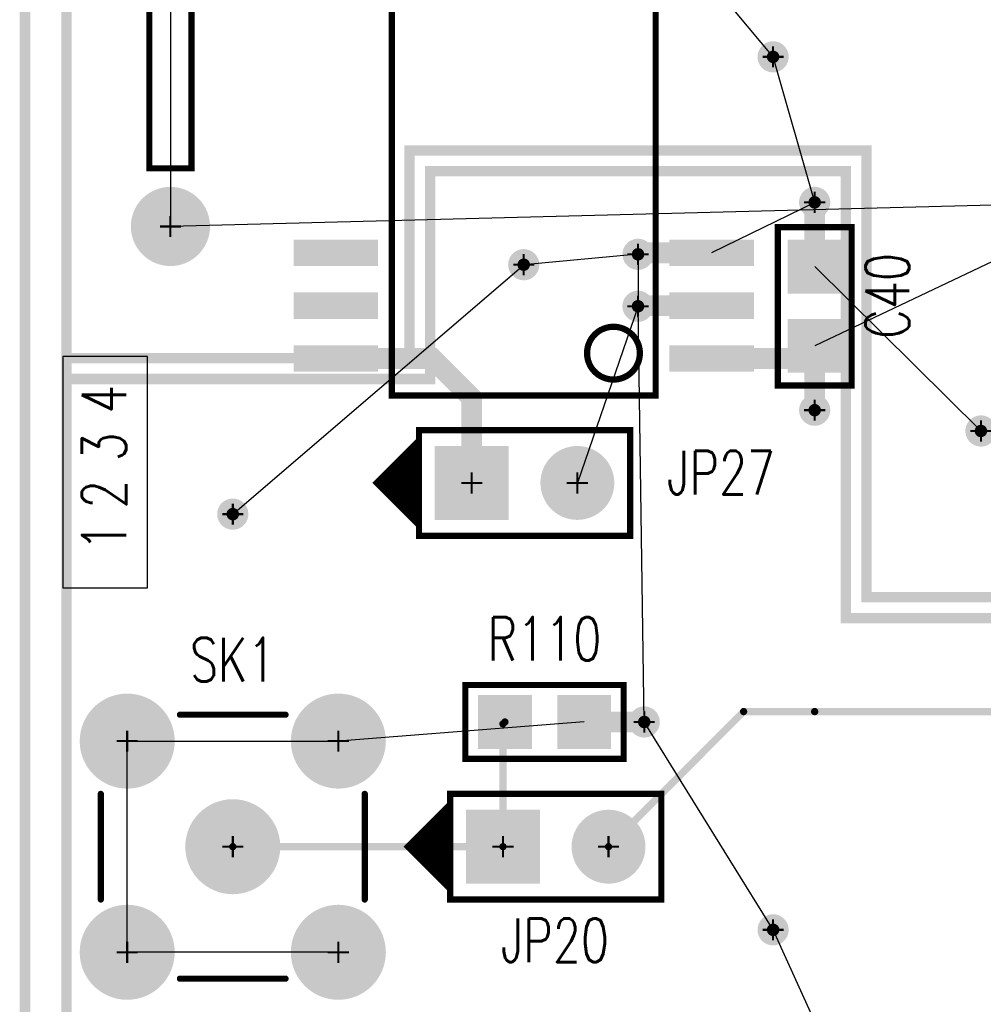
# Model space of a CAD drawing. Extents: x -1 to 210, y -5 to 148.
# Tile 4 of 52: x 0 to 23, y 72 to 96. Entities that reach past the tile are written whole.
import ezdxf
from ezdxf.enums import TextEntityAlignment as Align

# ---------------------------------------------------------------- set-up
doc = ezdxf.new("R2010")
doc.units = 0
for name, pattern in [('KEEPOUT_00101110', [2, 1, 1]), ('POUR_01_-1_0_000000', [2, 1, 1]), ('SIG_12', [2, 1, 1]), ('SIG_15', [2, 1, 1]), ('SIG_17', [2, 1, 1]), ('SIG_26', [2, 1, 1]), ('SIG_38', [2, 1, 1]), ('SIG_73', [2, 1, 1])]:
    doc.linetypes.add(name, pattern=pattern)
for name, color, linetype in [('BOARD_OUTLINE_00', 254, 'CONTINUOUS'), ('DRIL_NPLTE_THRU_01', 176, 'CONTINUOUS'), ('DRIL_NPLTE_THRU_02', 255, 'CONTINUOUS'), ('DRIL_NPLTE_THRU_03', 106, 'CONTINUOUS'), ('DRIL_NPLTE_THRU_04', 16, 'CONTINUOUS'), ('DRIL_PLTE_THRU_01', 176, 'CONTINUOUS'), ('DRIL_PLTE_THRU_02', 255, 'CONTINUOUS'), ('DRIL_PLTE_THRU_03', 106, 'CONTINUOUS'), ('DRIL_PLTE_THRU_04', 16, 'CONTINUOUS'), ('DRIL_SYMBOL', 254, 'CONTINUOUS'), ('KEEPOUT_00', 34, 'CONTINUOUS'), ('LINK_00', 57, 'CONTINUOUS'), ('PADS_BOT', 1, 'CONTINUOUS'), ('PADS_INNER', 5, 'CONTINUOUS'), ('PADS_TOP', 5, 'CONTINUOUS'), ('PART_NAME_01', 4, 'CONTINUOUS'), ('PART_TOP_2DLINE_00', 4, 'CONTINUOUS'), ('PART_TOP_2DLINE_01', 4, 'CONTINUOUS'), ('POUR_HEADER_01', 5, 'CONTINUOUS'), ('POUR_HEADER_02', 253, 'CONTINUOUS'), ('POUR_HEADER_03', 112, 'CONTINUOUS'), ('POUR_HEADER_04', 1, 'CONTINUOUS'), ('TEXT_01', 5, 'CONTINUOUS'), ('TEXT_02', 253, 'CONTINUOUS'), ('TEXT_03', 112, 'CONTINUOUS'), ('TEXT_04', 1, 'CONTINUOUS'), ('TRACE_01', 5, 'CONTINUOUS'), ('VIAPTS', 5, 'CONTINUOUS')]:
    doc.layers.add(name, color=color, linetype=linetype)
doc.styles.add('W0$15', font='simplex', dxfattribs={"width": 0.75})
doc.styles.add('W0$1524', font='simplex', dxfattribs={"width": 0.75})

# ---------------------------------------------------------------- blocks, each defined once
blk = doc.blocks.new('BOARD_1')
at = {"layer": 'BOARD_OUTLINE_00', "const_width": 0.254}
blk.add_lwpolyline([(-5, 0), (200, 0), (200, 125), (-5, 125)], close=True, dxfattribs=at)
blk = doc.blocks.new('POUR_HEADER_0')
at = {"layer": 'POUR_HEADER_02', "linetype": 'POUR_01_-1_0_000000', "const_width": 0.25}
blk.add_lwpolyline([(190.75, -94.5), (-5, -94.5), (-5, -8.25), (3.75, -8.25), (3.75, -3.25), (13.75, -3.25), (13.75, -14), (37.25, -14), (37.25, 3.25)], dxfattribs=at)
blk = doc.blocks.new('POUR_HEADER_2')
at = {"layer": 'POUR_HEADER_02', "linetype": 'POUR_01_-1_0_000000', "const_width": 0.25}
blk.add_lwpolyline([(-143.25, 54.75), (-143.25, 18.5), (-135, 18.5), (-135, 23.5), (-124, 23.5), (-124, 12.75), (-101.5, 12.75), (-101.5, 30)], dxfattribs=at)
blk = doc.blocks.new('POUR_HEADER_7')
at = {"layer": 'POUR_HEADER_03', "linetype": 'POUR_01_-1_0_000000', "const_width": 0.25}
blk.add_lwpolyline([(-43, -74.5), (-43, 48.5), (160, 48.5), (160, -74.5)], close=True, dxfattribs=at)
blk = doc.blocks.new('POUR_HEADER_8')
at = {"layer": 'POUR_HEADER_01', "linetype": 'POUR_01_-1_0_000000', "const_width": 0.25}
blk.add_lwpolyline([(0, 0), (203, 0), (203, 123), (0, 123)], close=True, dxfattribs=at)
blk = doc.blocks.new('POUR_HEADER_9')
at = {"layer": 'POUR_HEADER_04', "linetype": 'POUR_01_-1_0_000000', "const_width": 0.25}
blk.add_lwpolyline([(0, 0), (203, 0), (203, 123), (0, 123)], close=True, dxfattribs=at)
blk = doc.blocks.new('KEEPOUT_6')
at = {"layer": 'KEEPOUT_00', "linetype": 'KEEPOUT_00101110'}
blk.add_lwpolyline([(0, 0), (0, 5.564), (-2.032, 5.564), (-2.032, 0)], close=True, dxfattribs=at)
blk = doc.blocks.new('SMOOTH_0$15')
at = {"const_width": 0.075}
blk.add_lwpolyline([(-0.0375, 0, 1), (0.0375, 0, 1)], format="xyb", close=True, dxfattribs=at)
blk = doc.blocks.new('PART_BODY_TOP_21')
at = {"layer": 'PART_TOP_2DLINE_00', "const_width": 0.15}
blk.add_lwpolyline([(1.905, -0.889), (1.905, 0.889), (-1.905, 0.889), (-1.905, -0.889)], close=True, dxfattribs=at)
at = {"layer": 'PART_TOP_2DLINE_00'}
for p in [(-1.905, 0.889), (1.905, 0.889), (-1.905, -0.889), (1.905, -0.889)]:
    blk.add_blockref('SMOOTH_0$15', p, dxfattribs=at)
blk = doc.blocks.new('DRIL_HOLE_0')
blk.add_lwpolyline([(0, 0, 1), (0, 0, 1)], format="xyb", close=True)
blk = doc.blocks.new('PAD_0')
blk.add_lwpolyline([(0, 0, 1), (0, 0, 1)], format="xyb", close=True)
blk = doc.blocks.new('PAD_1')
at = {"const_width": 1.2954}
blk.add_lwpolyline([(-0.6477, 0), (0.6477, 0)], dxfattribs=at)
blk = doc.blocks.new('STK_TOP_4')
at = {"layer": 'DRIL_PLTE_THRU_01'}
blk.add_blockref('DRIL_HOLE_0', (0, 0), dxfattribs=at)
at = {"layer": 'DRIL_PLTE_THRU_02'}
blk.add_blockref('DRIL_HOLE_0', (0, 0), dxfattribs=at)
at = {"layer": 'DRIL_PLTE_THRU_03'}
blk.add_blockref('DRIL_HOLE_0', (0, 0), dxfattribs=at)
at = {"layer": 'DRIL_PLTE_THRU_04'}
blk.add_blockref('DRIL_HOLE_0', (0, 0), dxfattribs=at)
at = {"layer": 'PADS_BOT'}
blk.add_blockref('PAD_0', (0, 0), dxfattribs=at)
at = {"layer": 'PADS_INNER'}
blk.add_blockref('PAD_0', (0, 0), dxfattribs=at)
at = {"layer": 'PADS_TOP'}
blk.add_blockref('PAD_1', (0, 0), dxfattribs=at)
blk = doc.blocks.new('SYM_TOP_2')
for name, p in [('PART_BODY_TOP_21', (0, 0)), ('STK_TOP_4', (-0.9525, 0)), ('STK_TOP_4', (0.9525, 0))]:
    blk.add_blockref(name, p)
blk = doc.blocks.new('PART_TOP_22')
blk.add_blockref('SYM_TOP_2', (0, 0))
at = {"layer": 'PART_NAME_01', "style": 'W0$15', "width": 0.75}
blk.add_text('C40', height=1.05, dxfattribs=at).set_placement((0.25, -1.75), align=Align.MIDDLE_CENTER)
blk = doc.blocks.new('PART_BODY_TOP_24')
at = {"layer": 'PART_TOP_2DLINE_00', "const_width": 0.15}
blk.add_lwpolyline([(-1.27, -1.27), (3.81, -1.27), (3.81, 1.27), (-1.27, 1.27)], close=True, dxfattribs=at)
blk.add_lwpolyline([(-1.27, 1.016), (-2.286, 0), (-1.27, -1.016), (-1.27, 0.889), (-2.159, 0), (-1.397, -0.762), (-1.397, 0.635), (-2.032, 0), (-1.524, -0.508), (-1.524, 0.381), (-1.905, 0), (-1.651, -0.254), (-1.651, 0.127), (-1.778, 0), (-1.651, -0.127)], dxfattribs=at)
at = {"layer": 'PART_TOP_2DLINE_00'}
for p in [(-1.27, 1.27), (3.81, 1.27), (-1.27, 1.016), (-1.27, 0.889), (-1.397, 0.635), (-1.524, 0.381), (-2.286, 0), (-2.159, 0), (-2.032, 0), (-1.905, 0), (-1.778, 0), (-1.651, 0.127), (-1.651, -0.127), (-1.651, -0.254), (-1.524, -0.508), (-1.397, -0.762), (-1.27, -1.016), (-1.27, -1.27), (3.81, -1.27)]:
    blk.add_blockref('SMOOTH_0$15', p, dxfattribs=at)
blk = doc.blocks.new('DRIL_SYMBOL_1')
at = {"layer": 'DRIL_SYMBOL', "const_width": 0.0508}
for points in [[(0, -0.254), (0, 0.254)], [(-0.254, 0), (0.254, 0)]]:
    blk.add_lwpolyline(points, dxfattribs=at)
blk = doc.blocks.new('DRIL_HOLE_1')
at = {"const_width": 0.5}
blk.add_lwpolyline([(-0.25, 0, 1), (0.25, 0, 1)], format="xyb", close=True, dxfattribs=at)
blk.add_blockref('DRIL_SYMBOL_1', (0, 0))
blk = doc.blocks.new('PAD_5')
at = {"const_width": 0.889}
blk.add_lwpolyline([(0, -0.4445, 1), (0, 0.4445, 1)], format="xyb", close=True, dxfattribs=at)
blk = doc.blocks.new('PAD_6')
at = {"const_width": 1.778}
blk.add_lwpolyline([(-0.889, 0), (0.889, 0)], dxfattribs=at)
blk = doc.blocks.new('STK_TOP_8')
at = {"layer": 'DRIL_PLTE_THRU_01'}
blk.add_blockref('DRIL_HOLE_1', (0, 0), dxfattribs=at)
at = {"layer": 'DRIL_PLTE_THRU_02'}
blk.add_blockref('DRIL_HOLE_1', (0, 0), dxfattribs=at)
at = {"layer": 'DRIL_PLTE_THRU_03'}
blk.add_blockref('DRIL_HOLE_1', (0, 0), dxfattribs=at)
at = {"layer": 'DRIL_PLTE_THRU_04'}
blk.add_blockref('DRIL_HOLE_1', (0, 0), dxfattribs=at)
at = {"layer": 'PADS_BOT'}
blk.add_blockref('PAD_6', (0, 0), dxfattribs=at)
at = {"layer": 'PADS_INNER'}
blk.add_blockref('PAD_5', (0, 0), dxfattribs=at)
at = {"layer": 'PADS_TOP'}
blk.add_blockref('PAD_6', (0, 0), dxfattribs=at)
blk = doc.blocks.new('STK_TOP_9')
at = {"layer": 'DRIL_PLTE_THRU_01'}
blk.add_blockref('DRIL_HOLE_1', (0, 0), dxfattribs=at)
at = {"layer": 'DRIL_PLTE_THRU_02'}
blk.add_blockref('DRIL_HOLE_1', (0, 0), dxfattribs=at)
at = {"layer": 'DRIL_PLTE_THRU_03'}
blk.add_blockref('DRIL_HOLE_1', (0, 0), dxfattribs=at)
at = {"layer": 'DRIL_PLTE_THRU_04'}
blk.add_blockref('DRIL_HOLE_1', (0, 0), dxfattribs=at)
at = {"layer": 'PADS_BOT'}
blk.add_blockref('PAD_5', (0, 0), dxfattribs=at)
at = {"layer": 'PADS_INNER'}
blk.add_blockref('PAD_5', (0, 0), dxfattribs=at)
at = {"layer": 'PADS_TOP'}
blk.add_blockref('PAD_5', (0, 0), dxfattribs=at)
blk = doc.blocks.new('SYM_TOP_5')
for name, p in [('PART_BODY_TOP_24', (0, 0)), ('STK_TOP_8', (0, 0)), ('STK_TOP_9', (2.54, 0))]:
    blk.add_blockref(name, p)
blk = doc.blocks.new('PART_TOP_63')
blk.add_blockref('SYM_TOP_5', (0, 0))
at = {"layer": 'PART_NAME_01', "style": 'W0$15', "width": 0.75}
blk.add_text('JP20', height=1.05, dxfattribs=at).set_placement((1.25, -2.25), align=Align.MIDDLE_CENTER)
blk = doc.blocks.new('PART_TOP_67')
blk.add_blockref('SYM_TOP_5', (0, 0))
at = {"layer": 'PART_NAME_01', "style": 'W0$15', "width": 0.75}
blk.add_text('JP27', height=1.05, dxfattribs=at).set_placement((6, 0.25), align=Align.MIDDLE_CENTER)
blk = doc.blocks.new('PART_BODY_TOP_30')
at = {"layer": 'PART_TOP_2DLINE_00', "const_width": 0.15}
for points in [[(-1.27, 3.175), (1.27, 3.175)], [(-3.175, 1.27), (-3.175, -1.27)], [(3.175, -1.27), (3.175, 1.27)], [(-1.27, -3.175), (1.27, -3.175)]]:
    blk.add_lwpolyline(points, dxfattribs=at)
at = {"layer": 'PART_TOP_2DLINE_00'}
for p in [(-1.27, 3.175), (1.27, 3.175), (-3.175, 1.27), (3.175, 1.27), (-3.175, -1.27), (3.175, -1.27), (-1.27, -3.175), (1.27, -3.175)]:
    blk.add_blockref('SMOOTH_0$15', p, dxfattribs=at)
blk = doc.blocks.new('DRIL_SYMBOL_1$6')
at = {"layer": 'DRIL_SYMBOL', "const_width": 0.0508}
for points in [[(0, -0.254), (0, 0.254)], [(-0.254, 0), (0.254, 0)]]:
    blk.add_lwpolyline(points, dxfattribs=at)
blk = doc.blocks.new('DRIL_HOLE_1$6')
at = {"const_width": 0.8}
blk.add_lwpolyline([(-0.4, 0, 1), (0.4, 0, 1)], format="xyb", close=True, dxfattribs=at)
blk.add_blockref('DRIL_SYMBOL_1$6', (0, 0))
blk = doc.blocks.new('PAD_9')
at = {"const_width": 1.143}
blk.add_lwpolyline([(0, -0.5715, 1), (0, 0.5715, 1)], format="xyb", close=True, dxfattribs=at)
blk = doc.blocks.new('STK_TOP_14')
at = {"layer": 'DRIL_PLTE_THRU_01'}
blk.add_blockref('DRIL_HOLE_1$6', (0, 0), dxfattribs=at)
at = {"layer": 'DRIL_PLTE_THRU_02'}
blk.add_blockref('DRIL_HOLE_1$6', (0, 0), dxfattribs=at)
at = {"layer": 'DRIL_PLTE_THRU_03'}
blk.add_blockref('DRIL_HOLE_1$6', (0, 0), dxfattribs=at)
at = {"layer": 'DRIL_PLTE_THRU_04'}
blk.add_blockref('DRIL_HOLE_1$6', (0, 0), dxfattribs=at)
at = {"layer": 'PADS_BOT'}
blk.add_blockref('PAD_9', (0, 0), dxfattribs=at)
at = {"layer": 'PADS_INNER'}
blk.add_blockref('PAD_9', (0, 0), dxfattribs=at)
at = {"layer": 'PADS_TOP'}
blk.add_blockref('PAD_9', (0, 0), dxfattribs=at)
blk = doc.blocks.new('SYM_TOP_11')
for name, p in [('STK_TOP_14', (-2.54, 2.54)), ('STK_TOP_14', (2.54, 2.54)), ('PART_BODY_TOP_30', (0, 0)), ('STK_TOP_14', (0, 0)), ('STK_TOP_14', (-2.54, -2.54)), ('STK_TOP_14', (2.54, -2.54))]:
    blk.add_blockref(name, p)
blk = doc.blocks.new('PART_TOP_93')
blk.add_blockref('SYM_TOP_11', (0, 0))
at = {"layer": 'PART_NAME_01', "style": 'W0$15', "width": 0.75}
blk.add_text('SK1', height=1.05, dxfattribs=at).set_placement((0, 4.5), align=Align.MIDDLE_CENTER)
blk = doc.blocks.new('PART_BODY_TOP_35')
at = {"layer": 'PART_TOP_2DLINE_01', "const_width": 0.15}
blk.add_lwpolyline([(-9.144, -3.175), (9.144, -3.175), (9.144, 3.175), (-9.144, 3.175)], close=True, dxfattribs=at)
blk.add_lwpolyline([(-8.763, -2.159, 1), (-7.493, -2.159, 1)], format="xyb", close=True, dxfattribs=at)
at = {"layer": 'PART_TOP_2DLINE_01'}
for p in [(-9.144, 3.175), (9.144, 3.175), (-9.144, -3.175), (9.144, -3.175)]:
    blk.add_blockref('SMOOTH_0$15', p, dxfattribs=at)
blk = doc.blocks.new('PAD_16')
at = {"const_width": 0.635}
blk.add_lwpolyline([(-1.016, 0), (1.016, 0)], dxfattribs=at)
blk = doc.blocks.new('STK_TOP_23')
at = {"layer": 'DRIL_NPLTE_THRU_01'}
blk.add_blockref('DRIL_HOLE_0', (0, 0), dxfattribs=at)
at = {"layer": 'DRIL_NPLTE_THRU_02'}
blk.add_blockref('DRIL_HOLE_0', (0, 0), dxfattribs=at)
at = {"layer": 'DRIL_NPLTE_THRU_03'}
blk.add_blockref('DRIL_HOLE_0', (0, 0), dxfattribs=at)
at = {"layer": 'DRIL_NPLTE_THRU_04'}
blk.add_blockref('DRIL_HOLE_0', (0, 0), dxfattribs=at)
at = {"layer": 'PADS_BOT'}
blk.add_blockref('PAD_0', (0, 0), dxfattribs=at)
at = {"layer": 'PADS_INNER'}
blk.add_blockref('PAD_0', (0, 0), dxfattribs=at)
at = {"layer": 'PADS_TOP', "rotation": 90}
blk.add_blockref('PAD_16', (0, 0), dxfattribs=at)
blk = doc.blocks.new('STK_TOP_22')
at = {"layer": 'DRIL_NPLTE_THRU_01'}
blk.add_blockref('DRIL_HOLE_0', (0, 0), dxfattribs=at)
at = {"layer": 'DRIL_NPLTE_THRU_02'}
blk.add_blockref('DRIL_HOLE_0', (0, 0), dxfattribs=at)
at = {"layer": 'DRIL_NPLTE_THRU_03'}
blk.add_blockref('DRIL_HOLE_0', (0, 0), dxfattribs=at)
at = {"layer": 'DRIL_NPLTE_THRU_04'}
blk.add_blockref('DRIL_HOLE_0', (0, 0), dxfattribs=at)
at = {"layer": 'PADS_BOT'}
blk.add_blockref('PAD_0', (0, 0), dxfattribs=at)
at = {"layer": 'PADS_INNER'}
blk.add_blockref('PAD_0', (0, 0), dxfattribs=at)
at = {"layer": 'PADS_TOP'}
blk.add_blockref('PAD_0', (0, 0), dxfattribs=at)
blk = doc.blocks.new('SYM_TOP_16')
for name, p in [('STK_TOP_23', (-8.255, 4.5212)), ('STK_TOP_23', (-6.985, 4.5212)), ('STK_TOP_23', (-5.715, 4.5212)), ('STK_TOP_23', (5.715, 4.5212)), ('STK_TOP_23', (6.985, 4.5212)), ('STK_TOP_23', (8.255, 4.5212)), ('STK_TOP_22', (-4.445, 4.5212)), ('STK_TOP_22', (-3.175, 4.5212)), ('STK_TOP_22', (-1.905, 4.5212)), ('STK_TOP_22', (-0.635, 4.5212)), ('STK_TOP_22', (0.635, 4.5212)), ('STK_TOP_22', (1.905, 4.5212)), ('STK_TOP_22', (3.175, 4.5212)), ('STK_TOP_22', (4.445, 4.5212)), ('PART_BODY_TOP_35', (0, 0)), ('STK_TOP_23', (-8.255, -4.5212)), ('STK_TOP_23', (-6.985, -4.5212)), ('STK_TOP_23', (-5.715, -4.5212)), ('STK_TOP_23', (5.715, -4.5212)), ('STK_TOP_23', (6.985, -4.5212)), ('STK_TOP_23', (8.255, -4.5212)), ('STK_TOP_22', (-4.445, -4.5212)), ('STK_TOP_22', (-3.175, -4.5212)), ('STK_TOP_22', (-1.905, -4.5212)), ('STK_TOP_22', (-0.635, -4.5212)), ('STK_TOP_22', (0.635, -4.5212)), ('STK_TOP_22', (1.905, -4.5212)), ('STK_TOP_22', (3.175, -4.5212)), ('STK_TOP_22', (4.445, -4.5212))]:
    blk.add_blockref(name, p)
blk = doc.blocks.new('PART_TOP_100')
blk.add_blockref('SYM_TOP_16', (0, 0))
at = {"layer": 'PART_NAME_01', "style": 'W0$15', "width": 0.75}
blk.add_text('U17', height=1.05, rotation=-90, dxfattribs=at).set_placement((10.5, 2), align=Align.MIDDLE_CENTER)
blk = doc.blocks.new('PART_BODY_TOP_41')
at = {"layer": 'PART_TOP_2DLINE_01', "const_width": 0.15}
blk.add_lwpolyline([(-3.683, 0.508), (3.683, 0.508), (3.683, -0.508), (-3.683, -0.508)], close=True, dxfattribs=at)
at = {"layer": 'PART_TOP_2DLINE_01'}
for p in [(-3.683, 0.508), (3.683, 0.508), (-3.683, -0.508), (3.683, -0.508)]:
    blk.add_blockref('SMOOTH_0$15', p, dxfattribs=at)
blk = doc.blocks.new('DRIL_SYMBOL_1$3')
at = {"layer": 'DRIL_SYMBOL', "const_width": 0.0508}
for points in [[(0, -0.254), (0, 0.254)], [(-0.254, 0), (0.254, 0)]]:
    blk.add_lwpolyline(points, dxfattribs=at)
blk = doc.blocks.new('DRIL_HOLE_1$3')
at = {"const_width": 0.65}
blk.add_lwpolyline([(-0.325, 0, 1), (0.325, 0, 1)], format="xyb", close=True, dxfattribs=at)
blk.add_blockref('DRIL_SYMBOL_1$3', (0, 0))
blk = doc.blocks.new('PAD_21')
at = {"const_width": 0.9525}
blk.add_lwpolyline([(0, -0.47625, 1), (0, 0.47625, 1)], format="xyb", close=True, dxfattribs=at)
blk = doc.blocks.new('STK_TOP_28')
at = {"layer": 'DRIL_PLTE_THRU_01'}
blk.add_blockref('DRIL_HOLE_1$3', (0, 0), dxfattribs=at)
at = {"layer": 'DRIL_PLTE_THRU_02'}
blk.add_blockref('DRIL_HOLE_1$3', (0, 0), dxfattribs=at)
at = {"layer": 'DRIL_PLTE_THRU_03'}
blk.add_blockref('DRIL_HOLE_1$3', (0, 0), dxfattribs=at)
at = {"layer": 'DRIL_PLTE_THRU_04'}
blk.add_blockref('DRIL_HOLE_1$3', (0, 0), dxfattribs=at)
at = {"layer": 'PADS_BOT'}
blk.add_blockref('PAD_21', (0, 0), dxfattribs=at)
at = {"layer": 'PADS_INNER'}
blk.add_blockref('PAD_21', (0, 0), dxfattribs=at)
at = {"layer": 'PADS_TOP'}
blk.add_blockref('PAD_21', (0, 0), dxfattribs=at)
blk = doc.blocks.new('SYM_TOP_22')
for name, p in [('STK_TOP_28', (-5.08, 0)), ('STK_TOP_28', (5.08, 0)), ('PART_BODY_TOP_41', (0, 0))]:
    blk.add_blockref(name, p)
blk = doc.blocks.new('PART_TOP_135')
blk.add_blockref('SYM_TOP_22', (0, 0))
blk = doc.blocks.new('PART_TOP_191')
blk.add_blockref('SYM_TOP_2', (0, 0))
at = {"layer": 'PART_NAME_01', "style": 'W0$15', "width": 0.75}
blk.add_text('R110', height=1.05, rotation=-180, dxfattribs=at).set_placement((0, -2), align=Align.MIDDLE_CENTER)
blk = doc.blocks.new('SMOOTH_0$5')
at = {"const_width": 0.25}
blk.add_lwpolyline([(-0.125, 0, 1), (0.125, 0, 1)], format="xyb", close=True, dxfattribs=at)
blk = doc.blocks.new('SMOOTH_0$175')
at = {"const_width": 0.0875}
blk.add_lwpolyline([(-0.04375, 0, 1), (0.04375, 0, 1)], format="xyb", close=True, dxfattribs=at)
blk = doc.blocks.new('DRIL_SYMBOL_0$3')
at = {"layer": 'DRIL_SYMBOL', "const_width": 0.0508}
for points in [[(0, -0.254), (0, 0.254)], [(-0.254, 0), (0.254, 0)]]:
    blk.add_lwpolyline(points, dxfattribs=at)
blk = doc.blocks.new('DRIL_HOLE_0$3')
at = {"const_width": 0.15}
blk.add_lwpolyline([(-0.075, 0, 1), (0.075, 0, 1)], format="xyb", close=True, dxfattribs=at)
blk.add_blockref('DRIL_SYMBOL_0$3', (0, 0))
blk = doc.blocks.new('PAD_34')
at = {"const_width": 0.375}
blk.add_lwpolyline([(0, -0.1875, 1), (0, 0.1875, 1)], format="xyb", close=True, dxfattribs=at)
blk = doc.blocks.new('STK_TOP_3')
at = {"layer": 'DRIL_PLTE_THRU_01'}
blk.add_blockref('DRIL_HOLE_0$3', (0, 0), dxfattribs=at)
at = {"layer": 'DRIL_PLTE_THRU_02'}
blk.add_blockref('DRIL_HOLE_0$3', (0, 0), dxfattribs=at)
at = {"layer": 'DRIL_PLTE_THRU_03'}
blk.add_blockref('DRIL_HOLE_0$3', (0, 0), dxfattribs=at)
at = {"layer": 'DRIL_PLTE_THRU_04'}
blk.add_blockref('DRIL_HOLE_0$3', (0, 0), dxfattribs=at)
at = {"layer": 'PADS_BOT'}
blk.add_blockref('PAD_34', (0, 0), dxfattribs=at)
at = {"layer": 'PADS_INNER'}
blk.add_blockref('PAD_34', (0, 0), dxfattribs=at)
at = {"layer": 'PADS_TOP'}
blk.add_blockref('PAD_34', (0, 0), dxfattribs=at)
blk = doc.blocks.new('SYM_TOP_1')
blk.add_blockref('STK_TOP_3', (0, 0))

msp = doc.modelspace()

# ---------------------------------------------------------------- linework, layer by layer
at = {"layer": 'LINK_00', "linetype": 'SIG_15'}
for p in [(3.5, 101.08), (27.635, 91.54)]:
    msp.add_line(p, (3.5, 90.92), dxfattribs=at)
at = {"layer": 'LINK_00', "linetype": 'SIG_12'}
for p, q in [((18, 95), (13, 101)), ((19, 91.5), (18, 95)), ((19, 91.5), (16.521, 90.285)), ((14.75, 90.25), (12, 90)), ((14.75, 90.25), (14.75, 89)), ((5, 84), (12, 90)), ((23, 86), (19, 89.953)), ((14.75, 89), (13.29, 84.75)), ((14.9, 79), (14.75, 89)), ((13.453, 79), (7.54, 78.54)), ((18, 74), (14.9, 79)), ((2.46, 73.46), (2.46, 78.54)), ((2.46, 78.54), (7.54, 78.54)), ((23, 63), (18, 74)), ((7.54, 73.46), (2.46, 73.46))]:
    msp.add_line(p, q, dxfattribs=at)
at = {"layer": 'LINK_00', "linetype": 'SIG_17'}
msp.add_line((26.365, 91.54), (19, 88.047), dxfattribs=at)
at = {"layer": 'TRACE_01', "linetype": 'SIG_12', "const_width": 0.5}
for points in [[(19, 89.953), (19, 91.5)], [(14.75, 90.25), (14.785, 90.285), (16.521, 90.285)], [(14.75, 89), (14.765, 89.015), (16.521, 89.015)], [(13.453, 79), (14.9, 79)]]:
    msp.add_lwpolyline(points, dxfattribs=at)
at = {"layer": 'TRACE_01', "linetype": 'SIG_17', "const_width": 0.5}
for points in [[(19, 88.047), (19, 87.745)], [(16.521, 87.745), (19, 87.745)], [(19, 87.745), (19, 86.5)]]:
    msp.add_lwpolyline(points, dxfattribs=at)
at = {"layer": 'TRACE_01', "linetype": 'SIG_26', "const_width": 0.5}
msp.add_lwpolyline([(7.479, 87.745), (9.8, 87.745), (10.745, 86.8), (10.745, 84.755), (10.75, 84.75)], dxfattribs=at)
at = {"layer": 'TRACE_01', "linetype": 'SIG_73', "const_width": 0.175}
for points in [[(14.04, 76), (17.29, 79.25), (19, 79.25)], [(19, 79.25), (24, 79.25), (25.75, 77.5), (25.75, 67.25), (34, 59), (38.75, 59)]]:
    msp.add_lwpolyline(points, dxfattribs=at)
at = {"layer": 'TRACE_01', "linetype": 'SIG_38', "const_width": 0.175}
for points in [[(11.5, 76), (11.5, 78.953), (11.547, 79)], [(5, 76), (11.5, 76)]]:
    msp.add_lwpolyline(points, dxfattribs=at)

# ---------------------------------------------------------------- block references
for name, p in [('BOARD_1', (5, 0)), ('KEEPOUT_6', (2.945, 82.23)), ('PART_TOP_67', (10.75, 84.75)), ('PART_TOP_93', (5, 76)), ('PART_TOP_63', (11.5, 76))]:
    msp.add_blockref(name, p)
at = {"linetype": 'SIG_15'}
msp.add_blockref('POUR_HEADER_2', (144.25, 69.25), dxfattribs=at)
at = {"linetype": 'SIG_17'}
msp.add_blockref('POUR_HEADER_7', (44, 75.5), dxfattribs=at)
at = {"linetype": 'SIG_12'}
for name, p in [('POUR_HEADER_8', (1, 1)), ('POUR_HEADER_9', (1, 1)), ('POUR_HEADER_0', (6, 95.5))]:
    msp.add_blockref(name, p, dxfattribs=at)
for name, p, rotation in [('PART_TOP_100', (12, 96), 90), ('PART_TOP_135', (3.5, 96), 90), ('PART_TOP_22', (19, 89), 90), ('PART_TOP_191', (12.5, 79), 180)]:
    msp.add_blockref(name, p, dxfattribs=dict(rotation=rotation))
at = {"layer": 'TRACE_01'}
for name, p in [('SMOOTH_0$5', (19, 91.5)), ('SMOOTH_0$5', (14.75, 90.25)), ('SMOOTH_0$5', (14.785, 90.285)), ('SMOOTH_0$5', (16.521, 90.285)), ('SMOOTH_0$5', (19, 89.953)), ('SMOOTH_0$5', (14.75, 89)), ('SMOOTH_0$5', (14.765, 89.015)), ('SMOOTH_0$5', (16.521, 89.015)), ('SMOOTH_0$5', (19, 88.047)), ('SMOOTH_0$5', (7.479, 87.745)), ('SMOOTH_0$5', (9.8, 87.745)), ('SMOOTH_0$5', (16.521, 87.745)), ('SMOOTH_0$5', (19, 87.745)), ('SMOOTH_0$5', (19, 87.745)), ('SMOOTH_0$5', (19, 87.745)), ('SMOOTH_0$5', (10.745, 86.8)), ('SMOOTH_0$5', (19, 86.5)), ('SMOOTH_0$5', (10.745, 84.755)), ('SMOOTH_0$5', (10.75, 84.75)), ('SMOOTH_0$5', (13.453, 79)), ('SMOOTH_0$5', (14.9, 79)), ('SMOOTH_0$175', (17.29, 79.25)), ('SMOOTH_0$175', (19, 79.25)), ('SMOOTH_0$175', (19, 79.25)), ('SMOOTH_0$175', (11.5, 78.953)), ('SMOOTH_0$175', (11.547, 79)), ('SMOOTH_0$175', (5, 76)), ('SMOOTH_0$175', (11.5, 76)), ('SMOOTH_0$175', (11.5, 76)), ('SMOOTH_0$175', (14.04, 76))]:
    msp.add_blockref(name, p, dxfattribs=at)
at = {"layer": 'VIAPTS', "linetype": 'SIG_12'}
for p in [(18, 95), (19, 91.5), (14.75, 90.25), (12, 90), (14.75, 89), (23, 86), (5, 84), (14.9, 79), (18, 74)]:
    msp.add_blockref('SYM_TOP_1', p, dxfattribs=at)
at = {"layer": 'VIAPTS', "linetype": 'SIG_17'}
msp.add_blockref('SYM_TOP_1', (19, 86.5), dxfattribs=at)

# ---------------------------------------------------------------- texts
at = {"layer": 'TEXT_01', "style": 'W0$1524', "width": 0.75}
msp.add_text('1', height=1.067, rotation=90, dxfattribs=at).set_placement((2.437, 83.119))
at = {"layer": 'TEXT_02', "style": 'W0$1524', "width": 0.75}
msp.add_text('2', height=1.067, rotation=90, dxfattribs=at).set_placement((2.437, 84.135))
at = {"layer": 'TEXT_03', "style": 'W0$1524', "width": 0.75}
msp.add_text('3', height=1.067, rotation=90, dxfattribs=at).set_placement((2.437, 85.278))
at = {"layer": 'TEXT_04', "style": 'W0$1524', "width": 0.75}
msp.add_text('4', height=1.067, rotation=90, dxfattribs=at).set_placement((2.437, 86.421))

doc.saveas('drawing.dxf')
